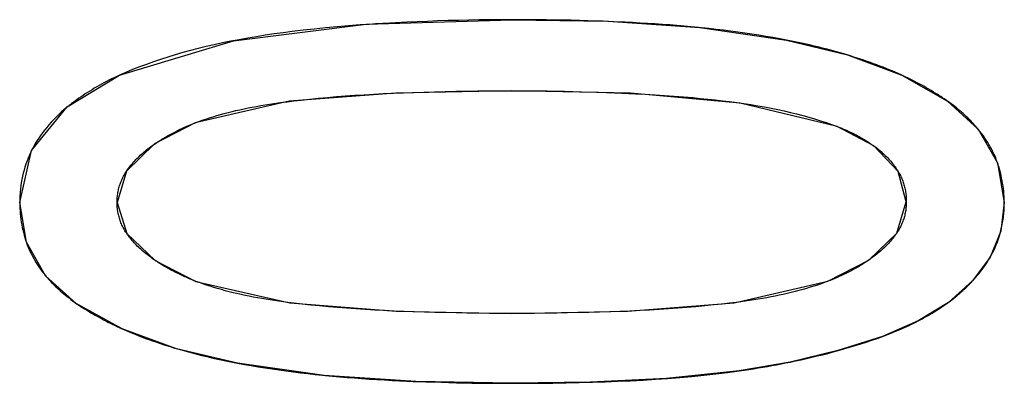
# Model space of a CAD drawing. Header units: millimetres. Extents: x -360 to -91, y -544 to -437.
# Tile 8 of 40: x -183.263 to -181.221, y -511.047 to -510.293. Entities that reach past the tile are written whole.
import ezdxf

# ---------------------------------------------------------------- set-up
doc = ezdxf.new("R2010")
doc.units = ezdxf.units.MM
doc.header["$LTSCALE"] = 16.335
doc.layers.get('0').update_dxf_attribs({"linetype": 'CONTINUOUS'})

msp = doc.modelspace()

# ---------------------------------------------------------------- linework, layer by layer
at = {"color": 7, "linetype": 'Continuous'}
for p, q in [((-182.5384, -510.303), (-182.5573, -510.3043)), ((-182.5257, -510.3022), (-182.5384, -510.303)), ((-182.4958, -510.3004), (-182.5257, -510.3022)), ((-182.0531, -510.2967), (-182.0851, -510.2956)), ((-182.0308, -510.2976), (-182.0531, -510.2967)), ((-181.6728, -510.3355), (-181.5465, -510.3662)), ((-181.5889, -510.3546), (-181.5991, -510.352)), ((-181.5789, -510.3573), (-181.5889, -510.3546)), ((-181.569, -510.36), (-181.5789, -510.3573)), ((-181.5401, -510.3685), (-181.5543, -510.3643)), ((-181.5465, -510.3662), (-181.4341, -510.4082)), ((-183.1647, -510.4742), (-183.0565, -510.4084)), ((-181.4341, -510.4082), (-181.3389, -510.462)), ((-182.2059, -510.4406), (-182.1693, -510.441)), ((-182.1693, -510.441), (-182.1333, -510.4416)), ((-182.1333, -510.4416), (-182.0979, -510.4425)), ((-182.0979, -510.4425), (-182.0632, -510.4435)), ((-182.0144, -510.4454), (-181.9861, -510.4467)), ((-182.7086, -510.4633), (-182.6952, -510.4617)), ((-181.4917, -510.5549), (-181.568, -510.5144)), ((-181.4415, -510.6077), (-181.4917, -510.5549)), ((-181.4245, -510.6706), (-181.4415, -510.6077)), ((-183.0616, -510.6721), (-183.0413, -510.7366)), ((-183.0413, -510.7366), (-182.9824, -510.7924)), ((-182.9824, -510.7924), (-182.8979, -510.8357)), ((-182.6949, -510.8808), (-182.7072, -510.8792)), ((-181.7773, -510.8791), (-181.7913, -510.8809)), ((-183.0508, -510.9342), (-183.1462, -510.8812)), ((-182.9382, -510.9753), (-183.0508, -510.9342)), ((-182.9442, -510.9731), (-182.9307, -510.9771)), ((-182.8117, -511.0052), (-182.9382, -510.9753)), ((-182.9159, -510.9813), (-182.9059, -510.9839)), ((-182.9059, -510.9839), (-182.8958, -510.9866)), ((-182.8958, -510.9866), (-182.8855, -510.9891)), ((-182.4471, -511.0429), (-182.421, -511.0439)), ((-182.421, -511.0439), (-182.3895, -511.0449)), ((-182.3895, -511.0449), (-182.3576, -511.0457)), ((-182.3576, -511.0457), (-182.3254, -511.0463)), ((-182.3254, -511.0463), (-182.2927, -511.0467)), ((-182.2927, -511.0467), (-182.2597, -511.0469)), ((-182.2597, -511.0469), (-182.2144, -511.0469))]:
    msp.add_line(p, q, dxfattribs=at)
for points in [[(-183.0565, -510.4084), (-182.8198, -510.337), (-182.5451, -510.3028), (-182.243, -510.2933)], [(-182.5573, -510.3043), (-182.5814, -510.3061), (-182.6053, -510.3081), (-182.629, -510.3103), (-182.6524, -510.3126), (-182.6756, -510.3151), (-182.6985, -510.3179), (-182.7172, -510.3203), (-182.7358, -510.3229), (-182.7542, -510.3256), (-182.7724, -510.3285), (-182.7903, -510.3315), (-182.8081, -510.3347), (-182.8256, -510.338), (-182.8429, -510.3415), (-182.8599, -510.3452), (-182.8766, -510.3491), (-182.8931, -510.3531), (-182.9093, -510.3573), (-182.9252, -510.3616), (-182.9409, -510.3661), (-182.9563, -510.3708), (-182.9714, -510.3757), (-182.9862, -510.3807), (-183.0008, -510.3859), (-183.0151, -510.3913), (-183.0292, -510.3968), (-183.043, -510.4025), (-183.0565, -510.4084)], [(-182.2655, -510.2934), (-182.2877, -510.2936), (-182.3098, -510.2939), (-182.3318, -510.2943), (-182.3535, -510.2948), (-182.3751, -510.2953), (-182.3966, -510.296), (-182.4179, -510.2968), (-182.439, -510.2976), (-182.4599, -510.2986), (-182.4958, -510.3004)], [(-182.0851, -510.2956), (-182.1021, -510.2951), (-182.1193, -510.2946), (-182.1367, -510.2943), (-182.1541, -510.294), (-182.1717, -510.2937), (-182.1893, -510.2935), (-182.2071, -510.2934), (-182.225, -510.2933), (-182.2655, -510.2934)], [(-182.243, -510.2933), (-182.0434, -510.2965), (-181.8527, -510.3097), (-181.6728, -510.3355)], [(-181.8555, -510.3095), (-181.8704, -510.3081), (-181.8853, -510.3067), (-181.9003, -510.3055), (-181.9153, -510.3043), (-181.9305, -510.3032), (-181.9458, -510.3021), (-181.9611, -510.3011), (-181.9766, -510.3002), (-181.9921, -510.2994), (-182.0078, -510.2986), (-182.0308, -510.2976)], [(-181.6728, -510.3355), (-181.687, -510.3329), (-181.7013, -510.3304), (-181.7157, -510.328), (-181.7302, -510.3257), (-181.7447, -510.3234), (-181.7594, -510.3212), (-181.7741, -510.3192), (-181.789, -510.3172), (-181.8039, -510.3153), (-181.8189, -510.3135), (-181.8339, -510.3118), (-181.8491, -510.3102), (-181.8555, -510.3095)], [(-181.5991, -510.352), (-181.6055, -510.3504), (-181.6121, -510.3488), (-181.6186, -510.3472), (-181.6253, -510.3457), (-181.6319, -510.3442), (-181.6386, -510.3427), (-181.6454, -510.3412), (-181.6521, -510.3397), (-181.659, -510.3383), (-181.6659, -510.3369), (-181.6728, -510.3355)], [(-181.5543, -510.3643), (-181.5592, -510.3628), (-181.569, -510.36)], [(-181.4354, -510.4076), (-181.4415, -510.4049), (-181.4476, -510.4022), (-181.4538, -510.3996), (-181.4601, -510.397), (-181.4664, -510.3944), (-181.4728, -510.3919), (-181.4793, -510.3894), (-181.4858, -510.3869), (-181.4924, -510.3845), (-181.499, -510.3821), (-181.5057, -510.3798), (-181.5125, -510.3775), (-181.5193, -510.3752), (-181.5262, -510.3729), (-181.5331, -510.3707), (-181.5401, -510.3685)], [(-183.0565, -510.4084), (-183.0621, -510.411), (-183.0676, -510.4136), (-183.073, -510.4162), (-183.0783, -510.4189), (-183.0835, -510.4216), (-183.0887, -510.4243), (-183.0938, -510.4271), (-183.0988, -510.4299), (-183.1038, -510.4327), (-183.1087, -510.4355), (-183.1135, -510.4384), (-183.1182, -510.4413), (-183.1228, -510.4442), (-183.1274, -510.4471), (-183.1319, -510.4501), (-183.1363, -510.4531), (-183.1407, -510.4561), (-183.1449, -510.4591), (-183.1491, -510.4622)], [(-181.358, -510.4493), (-181.363, -510.4462), (-181.3679, -510.4432), (-181.373, -510.4401), (-181.378, -510.4371), (-181.3832, -510.4342), (-181.3884, -510.4313), (-181.3937, -510.4284), (-181.399, -510.4255), (-181.4044, -510.4227), (-181.4098, -510.4199), (-181.4153, -510.4172), (-181.4208, -510.4145), (-181.4265, -510.4118), (-181.4321, -510.4091), (-181.4354, -510.4076)], [(-182.243, -510.4404), (-182.4832, -510.4454), (-182.7044, -510.4624), (-182.8992, -510.507)], [(-182.6952, -510.4617), (-182.6799, -510.4599), (-182.6619, -510.4579), (-182.6437, -510.4561), (-182.6253, -510.4544), (-182.6066, -510.4528), (-182.5876, -510.4513), (-182.5684, -510.4499), (-182.5488, -510.4487), (-182.529, -510.4475), (-182.5088, -510.4465), (-182.4883, -510.4456), (-182.4675, -510.4448), (-182.4464, -510.444), (-182.425, -510.4433), (-182.4033, -510.4427), (-182.3813, -510.4422), (-182.359, -510.4417), (-182.3364, -510.4413), (-182.3135, -510.441), (-182.2903, -510.4407), (-182.2668, -510.4405), (-182.243, -510.4404)], [(-182.243, -510.4404), (-182.2244, -510.4405), (-182.2059, -510.4406)], [(-181.568, -510.5144), (-181.7693, -510.4662), (-181.9966, -510.4458), (-182.243, -510.4404)], [(-182.0632, -510.4435), (-182.0302, -510.4448), (-182.0144, -510.4454)], [(-181.9861, -510.4467), (-181.9658, -510.4478), (-181.9457, -510.449), (-181.9259, -510.4503), (-181.9062, -510.4517), (-181.8866, -510.4532), (-181.8673, -510.4549), (-181.8518, -510.4563), (-181.8363, -510.4579), (-181.821, -510.4595), (-181.8059, -510.4613), (-181.7909, -510.4631), (-181.7761, -510.4651), (-181.7614, -510.4672), (-181.747, -510.4694), (-181.7327, -510.4717), (-181.7187, -510.4742), (-181.7048, -510.4768), (-181.6913, -510.4796), (-181.6779, -510.4824), (-181.6648, -510.4855), (-181.652, -510.4886), (-181.6393, -510.4919), (-181.6269, -510.4953), (-181.6147, -510.4989), (-181.6027, -510.5026), (-181.591, -510.5064), (-181.5794, -510.5103), (-181.568, -510.5144)], [(-181.3389, -510.462), (-181.3413, -510.4604), (-181.3436, -510.4588), (-181.346, -510.4572), (-181.3484, -510.4556), (-181.3508, -510.454), (-181.3532, -510.4524), (-181.3556, -510.4509), (-181.358, -510.4493)], [(-183.1491, -510.4622), (-183.1508, -510.4634), (-183.1525, -510.4647), (-183.1541, -510.4659), (-183.1557, -510.4672), (-183.1574, -510.4684), (-183.159, -510.4697), (-183.1606, -510.471), (-183.1621, -510.4723), (-183.1637, -510.4735)], [(-182.8992, -510.507), (-182.8921, -510.5044), (-182.8848, -510.5018), (-182.8775, -510.4993), (-182.87, -510.4969), (-182.8624, -510.4945), (-182.8548, -510.4922), (-182.847, -510.4899), (-182.8391, -510.4878), (-182.8312, -510.4856), (-182.8231, -510.4836), (-182.8149, -510.4816), (-182.8066, -510.4798), (-182.7982, -510.4779), (-182.7896, -510.4762), (-182.781, -510.4745), (-182.7723, -510.4729), (-182.7635, -510.4714), (-182.7546, -510.4699), (-182.7455, -510.4685), (-182.7364, -510.4671), (-182.7273, -510.4658), (-182.718, -510.4645), (-182.7086, -510.4633)], [(-181.3389, -510.462), (-181.2753, -510.52), (-181.2356, -510.5899), (-181.2212, -510.6721)], [(-181.2767, -510.5187), (-181.2794, -510.5155), (-181.2821, -510.5124), (-181.285, -510.5093), (-181.2879, -510.5062), (-181.2908, -510.5031), (-181.2938, -510.5), (-181.2969, -510.497), (-181.3001, -510.4939), (-181.3033, -510.4909), (-181.3065, -510.4879), (-181.3099, -510.485), (-181.3133, -510.482), (-181.3168, -510.4791), (-181.3203, -510.4762), (-181.3239, -510.4733), (-181.3276, -510.4705), (-181.3313, -510.4676), (-181.3351, -510.4648), (-181.3389, -510.462)], [(-183.1637, -510.4735), (-183.1677, -510.4768), (-183.1716, -510.4802), (-183.1773, -510.4852), (-183.1827, -510.4902), (-183.188, -510.4954), (-183.1931, -510.5006), (-183.1981, -510.5058), (-183.2028, -510.5112), (-183.2074, -510.5165), (-183.2118, -510.522), (-183.216, -510.5275), (-183.2201, -510.5331), (-183.2239, -510.5387), (-183.2276, -510.5444), (-183.2311, -510.5502), (-183.2344, -510.556), (-183.2376, -510.5619), (-183.2405, -510.5679), (-183.2433, -510.5739), (-183.2459, -510.58), (-183.2483, -510.5861), (-183.2506, -510.5924), (-183.2526, -510.5987), (-183.2545, -510.605), (-183.2562, -510.6114), (-183.2578, -510.6179), (-183.2591, -510.6245), (-183.2603, -510.6311), (-183.2613, -510.6378), (-183.2621, -510.6445), (-183.2627, -510.6513), (-183.2631, -510.6582), (-183.2634, -510.6651), (-183.2635, -510.6721)], [(-183.2635, -510.6721), (-183.2389, -510.5646), (-183.1647, -510.4742)], [(-182.8992, -510.507), (-182.9837, -510.5509), (-183.042, -510.6073), (-183.0616, -510.6721)], [(-182.9833, -510.5506), (-182.9797, -510.5482), (-182.9761, -510.5458), (-182.9724, -510.5435), (-182.9686, -510.5411), (-182.9648, -510.5388), (-182.9609, -510.5365), (-182.9569, -510.5343), (-182.9529, -510.532), (-182.9488, -510.5298), (-182.9447, -510.5276), (-182.9405, -510.5255), (-182.9362, -510.5233), (-182.9318, -510.5212), (-182.9274, -510.5191), (-182.9228, -510.517), (-182.9183, -510.515), (-182.9136, -510.5129), (-182.9089, -510.5109), (-182.9041, -510.509), (-182.8992, -510.507)], [(-181.568, -510.5144), (-181.566, -510.5151), (-181.5641, -510.5159), (-181.5621, -510.5167), (-181.5602, -510.5175), (-181.5583, -510.5183), (-181.5563, -510.5192), (-181.5545, -510.52), (-181.5526, -510.5208), (-181.5507, -510.5216), (-181.5488, -510.5224)], [(-181.5488, -510.5224), (-181.5454, -510.524), (-181.542, -510.5256), (-181.5386, -510.5272), (-181.5353, -510.5288), (-181.5321, -510.5305), (-181.5288, -510.5322), (-181.5257, -510.5338), (-181.5225, -510.5355), (-181.5195, -510.5373), (-181.5164, -510.539), (-181.5134, -510.5408), (-181.5105, -510.5425), (-181.5076, -510.5443), (-181.5047, -510.5461), (-181.5019, -510.548), (-181.4992, -510.5498), (-181.4964, -510.5517), (-181.4938, -510.5536), (-181.4911, -510.5555)], [(-181.2212, -510.6721), (-181.2214, -510.6662), (-181.2216, -510.6603), (-181.222, -510.6545), (-181.2225, -510.6487), (-181.2231, -510.6431), (-181.2239, -510.6374), (-181.2247, -510.6319), (-181.2256, -510.6263), (-181.2267, -510.6209), (-181.2279, -510.6155), (-181.2291, -510.6102), (-181.2305, -510.605), (-181.232, -510.5998), (-181.2336, -510.5947), (-181.2353, -510.5897), (-181.2371, -510.5848), (-181.2391, -510.5799), (-181.2411, -510.5751), (-181.2433, -510.5703), (-181.2455, -510.5657), (-181.2479, -510.561), (-181.2504, -510.5565), (-181.253, -510.5519), (-181.2557, -510.5475), (-181.2585, -510.543), (-181.2615, -510.5387), (-181.2645, -510.5343), (-181.2677, -510.53), (-181.271, -510.5258), (-181.2744, -510.5215), (-181.2767, -510.5187)], [(-183.0419, -510.6072), (-183.0402, -510.6048), (-183.0385, -510.6023), (-183.0368, -510.5999), (-183.0349, -510.5975), (-183.033, -510.5951), (-183.0311, -510.5928), (-183.0291, -510.5904), (-183.027, -510.5881), (-183.0249, -510.5857), (-183.0227, -510.5834), (-183.0204, -510.5811), (-183.0181, -510.5788), (-183.0157, -510.5766), (-183.0133, -510.5743), (-183.0108, -510.5721), (-183.0083, -510.5699), (-183.0057, -510.5676), (-183.0031, -510.5655), (-183.0004, -510.5633), (-182.9976, -510.5611), (-182.9948, -510.559), (-182.992, -510.5569), (-182.9891, -510.5548), (-182.9862, -510.5527), (-182.9833, -510.5506)], [(-181.4911, -510.5555), (-181.4898, -510.5564), (-181.4871, -510.5585), (-181.4845, -510.5605), (-181.4819, -510.5626), (-181.4794, -510.5647), (-181.4769, -510.5668), (-181.4745, -510.5689), (-181.4721, -510.5711), (-181.4697, -510.5732), (-181.4675, -510.5754), (-181.4652, -510.5776), (-181.4631, -510.5799), (-181.461, -510.5821), (-181.4589, -510.5844), (-181.4569, -510.5866), (-181.4549, -510.5889), (-181.453, -510.5912), (-181.4512, -510.5935), (-181.4494, -510.5959), (-181.4477, -510.5982), (-181.4461, -510.6006), (-181.4445, -510.603), (-181.4429, -510.6054), (-181.4415, -510.6078)], [(-183.0616, -510.6721), (-183.0616, -510.6695), (-183.0615, -510.667), (-183.0613, -510.6644), (-183.0611, -510.6618), (-183.0609, -510.6593), (-183.0606, -510.6568), (-183.0602, -510.6542), (-183.0598, -510.6517), (-183.0594, -510.6492), (-183.0588, -510.6467), (-183.0583, -510.6443), (-183.0576, -510.6418), (-183.0569, -510.6394), (-183.0562, -510.6369), (-183.0554, -510.6345), (-183.0545, -510.6321), (-183.0536, -510.6297), (-183.0526, -510.6273), (-183.0516, -510.6249), (-183.0505, -510.6225), (-183.0494, -510.6201), (-183.0481, -510.6178), (-183.0469, -510.6155), (-183.0455, -510.6131), (-183.0442, -510.6108), (-183.0427, -510.6085), (-183.0419, -510.6072)], [(-181.4415, -510.6078), (-181.4405, -510.6095), (-181.4392, -510.6118), (-181.4379, -510.6141), (-181.4367, -510.6164), (-181.4356, -510.6187), (-181.4345, -510.6211), (-181.4335, -510.6234), (-181.4326, -510.6258), (-181.4316, -510.6282), (-181.4308, -510.6306), (-181.43, -510.633), (-181.4293, -510.6354), (-181.4286, -510.6378), (-181.4279, -510.6403), (-181.4273, -510.6427), (-181.4268, -510.6452), (-181.4263, -510.6477), (-181.4259, -510.6501), (-181.4256, -510.6527), (-181.4252, -510.6552), (-181.425, -510.6577), (-181.4248, -510.6602), (-181.4246, -510.6628), (-181.4245, -510.6654), (-181.4245, -510.668), (-181.4245, -510.6706)], [(-183.1462, -510.8812), (-183.2097, -510.8242), (-183.2492, -510.7547), (-183.2635, -510.6721)], [(-183.2635, -510.6721), (-183.2633, -510.6781), (-183.2631, -510.6841), (-183.2627, -510.6899), (-183.2622, -510.6957), (-183.2616, -510.7015), (-183.2609, -510.7071), (-183.2601, -510.7127), (-183.2591, -510.7182), (-183.2581, -510.7237), (-183.2569, -510.7291), (-183.2557, -510.7344), (-183.2543, -510.7397), (-183.2528, -510.7448), (-183.2512, -510.7499), (-183.2495, -510.7549), (-183.2477, -510.7599), (-183.2458, -510.7648), (-183.2437, -510.7696), (-183.2416, -510.7743), (-183.2393, -510.779), (-183.237, -510.7836), (-183.2345, -510.7881), (-183.2319, -510.7926), (-183.2292, -510.797), (-183.2264, -510.8014), (-183.2235, -510.8058), (-183.2204, -510.8101), (-183.2173, -510.8143), (-183.214, -510.8185), (-183.2106, -510.8227), (-183.2084, -510.8254)], [(-183.0414, -510.7365), (-183.0422, -510.7352), (-183.0437, -510.7329), (-183.0451, -510.7306), (-183.0465, -510.7283), (-183.0478, -510.726), (-183.049, -510.7237), (-183.0502, -510.7213), (-183.0513, -510.719), (-183.0524, -510.7166), (-183.0534, -510.7142), (-183.0543, -510.7118), (-183.0552, -510.7094), (-183.056, -510.707), (-183.0568, -510.7046), (-183.0575, -510.7022), (-183.0581, -510.6997), (-183.0587, -510.6973), (-183.0593, -510.6948), (-183.0597, -510.6924), (-183.0602, -510.6899), (-183.0605, -510.6874), (-183.0609, -510.6849), (-183.0611, -510.6823), (-183.0613, -510.6798), (-183.0615, -510.6773), (-183.0615, -510.6747), (-183.0616, -510.6721)], [(-181.5871, -510.8355), (-181.5025, -510.7918), (-181.4442, -510.7354), (-181.4245, -510.6706)], [(-181.4245, -510.6706), (-181.4245, -510.6731), (-181.4246, -510.6757), (-181.4247, -510.6783), (-181.4249, -510.6809), (-181.4252, -510.6834), (-181.4255, -510.6859), (-181.4258, -510.6885), (-181.4262, -510.691), (-181.4267, -510.6935), (-181.4272, -510.696), (-181.4278, -510.6984), (-181.4285, -510.7009), (-181.4292, -510.7034), (-181.4299, -510.7058), (-181.4307, -510.7082), (-181.4316, -510.7106), (-181.4325, -510.7131), (-181.4335, -510.7155), (-181.4345, -510.7178), (-181.4356, -510.7202), (-181.4368, -510.7226), (-181.438, -510.7249), (-181.4393, -510.7273), (-181.4406, -510.7296), (-181.442, -510.7319), (-181.4434, -510.7342), (-181.4443, -510.7355)], [(-181.2212, -510.6721), (-181.2286, -510.7318), (-181.2506, -510.7856), (-181.287, -510.8348)], [(-181.2285, -510.7312), (-181.2282, -510.73), (-181.2274, -510.7268), (-181.2267, -510.7235), (-181.226, -510.7202), (-181.2254, -510.7169), (-181.2248, -510.7136), (-181.2242, -510.7102), (-181.2237, -510.7068), (-181.2232, -510.7034), (-181.2228, -510.7), (-181.2224, -510.6966), (-181.2221, -510.6931), (-181.2218, -510.6897), (-181.2216, -510.6862), (-181.2214, -510.6827), (-181.2213, -510.6792), (-181.2212, -510.6757), (-181.2212, -510.6721)], [(-181.4443, -510.7355), (-181.4459, -510.738), (-181.4476, -510.7404), (-181.4494, -510.7428), (-181.4512, -510.7452), (-181.4531, -510.7476), (-181.4551, -510.7499), (-181.4571, -510.7523), (-181.4592, -510.7546), (-181.4613, -510.757), (-181.4635, -510.7593), (-181.4658, -510.7616), (-181.4681, -510.7639), (-181.4705, -510.7661), (-181.4729, -510.7684), (-181.4754, -510.7706), (-181.4779, -510.7728), (-181.4805, -510.775), (-181.4832, -510.7772), (-181.4859, -510.7794), (-181.4886, -510.7816), (-181.4914, -510.7837), (-181.4942, -510.7858), (-181.4971, -510.7879), (-181.5, -510.79), (-181.5029, -510.792)], [(-181.287, -510.8348), (-181.2835, -510.8309), (-181.28, -510.827), (-181.2767, -510.823), (-181.2735, -510.8191), (-181.2704, -510.8151), (-181.2674, -510.8112), (-181.2645, -510.8072), (-181.2617, -510.8032), (-181.2589, -510.7992), (-181.2563, -510.7952), (-181.2538, -510.7912), (-181.2514, -510.7872), (-181.2491, -510.7832), (-181.247, -510.7793), (-181.245, -510.7754), (-181.243, -510.7714), (-181.2412, -510.7675), (-181.2394, -510.7635), (-181.2378, -510.7596), (-181.2362, -510.7556), (-181.2347, -510.7516), (-181.2333, -510.7476), (-181.232, -510.7435), (-181.2308, -510.7395), (-181.2296, -510.7354), (-181.2285, -510.7312)], [(-182.9827, -510.7921), (-182.9848, -510.7907), (-182.9877, -510.7886), (-182.9906, -510.7865), (-182.9935, -510.7844), (-182.9963, -510.7823), (-182.9991, -510.7802), (-183.0018, -510.778), (-183.0045, -510.7758), (-183.0071, -510.7736), (-183.0097, -510.7714), (-183.0122, -510.7692), (-183.0147, -510.7669), (-183.0171, -510.7647), (-183.0195, -510.7624), (-183.0218, -510.7601), (-183.024, -510.7578), (-183.0262, -510.7555), (-183.0283, -510.7532), (-183.0304, -510.7508), (-183.0324, -510.7485), (-183.0343, -510.7461), (-183.0362, -510.7437), (-183.038, -510.7413), (-183.0397, -510.7389), (-183.0414, -510.7365)], [(-182.9347, -510.8196), (-182.938, -510.818), (-182.9412, -510.8164), (-182.9444, -510.8148), (-182.9476, -510.8131), (-182.9507, -510.8114), (-182.9538, -510.8098), (-182.9569, -510.8081), (-182.9599, -510.8064), (-182.9629, -510.8046), (-182.9658, -510.8029), (-182.9687, -510.8011), (-182.9716, -510.7993), (-182.9744, -510.7976), (-182.9772, -510.7958), (-182.98, -510.7939), (-182.9827, -510.7921)], [(-181.5029, -510.792), (-181.5065, -510.7944), (-181.5101, -510.7968), (-181.5138, -510.7991), (-181.5176, -510.8015), (-181.5214, -510.8038), (-181.5253, -510.8061), (-181.5293, -510.8083), (-181.5333, -510.8106), (-181.5374, -510.8128), (-181.5416, -510.815), (-181.5458, -510.8171), (-181.5501, -510.8193), (-181.5545, -510.8214), (-181.5589, -510.8235), (-181.5634, -510.8255), (-181.568, -510.8276), (-181.5727, -510.8296), (-181.5774, -510.8316), (-181.5822, -510.8336), (-181.5871, -510.8355)], [(-183.2084, -510.8254), (-183.2057, -510.8285), (-183.2029, -510.8316), (-183.2001, -510.8347), (-183.1972, -510.8378), (-183.1943, -510.8408), (-183.1913, -510.8439), (-183.1882, -510.8469), (-183.185, -510.8499), (-183.1818, -510.8528), (-183.1786, -510.8558), (-183.1752, -510.8587), (-183.1718, -510.8616), (-183.1683, -510.8645), (-183.1648, -510.8673), (-183.1612, -510.8701), (-183.1575, -510.8729), (-183.1538, -510.8757), (-183.15, -510.8785), (-183.1462, -510.8812)], [(-182.8979, -510.8357), (-182.9009, -510.8345), (-182.9038, -510.8333), (-182.9068, -510.8321), (-182.9097, -510.8309), (-182.9126, -510.8297), (-182.9154, -510.8285), (-182.9183, -510.8272), (-182.9211, -510.826), (-182.9238, -510.8247), (-182.9266, -510.8235), (-182.9293, -510.8222), (-182.932, -510.8209), (-182.9347, -510.8196)], [(-182.7072, -510.8792), (-182.7165, -510.878), (-182.7257, -510.8768), (-182.7348, -510.8755), (-182.7438, -510.8741), (-182.7527, -510.8727), (-182.7615, -510.8713), (-182.7703, -510.8697), (-182.779, -510.8681), (-182.7875, -510.8665), (-182.796, -510.8648), (-182.8044, -510.863), (-182.8128, -510.8611), (-182.821, -510.8591), (-182.8292, -510.8571), (-182.8372, -510.855), (-182.8451, -510.8528), (-182.853, -510.8505), (-182.8607, -510.8482), (-182.8683, -510.8458), (-182.8759, -510.8434), (-182.8833, -510.8409), (-182.8906, -510.8383), (-182.8979, -510.8357)], [(-182.8979, -510.8357), (-182.7033, -510.8801), (-182.4826, -510.8972), (-182.243, -510.9023)], [(-182.243, -510.9023), (-182.0028, -510.8972), (-181.7817, -510.8801), (-181.5871, -510.8355)], [(-181.5871, -510.8355), (-181.5942, -510.8381), (-181.6014, -510.8407), (-181.6088, -510.8432), (-181.6162, -510.8456), (-181.6238, -510.848), (-181.6314, -510.8503), (-181.6392, -510.8525), (-181.6471, -510.8547), (-181.655, -510.8568), (-181.6631, -510.8589), (-181.6713, -510.8608), (-181.6796, -510.8627), (-181.688, -510.8645), (-181.6965, -510.8663), (-181.7051, -510.8679), (-181.7138, -510.8695), (-181.7226, -510.8711), (-181.7315, -510.8726), (-181.7405, -510.874), (-181.7496, -510.8753), (-181.7587, -510.8767), (-181.768, -510.8779), (-181.7773, -510.8791)], [(-181.287, -510.8348), (-181.3372, -510.8791), (-181.4001, -510.9176), (-181.4739, -510.9498)], [(-181.3371, -510.879), (-181.3336, -510.8764), (-181.3301, -510.8738), (-181.3267, -510.8711), (-181.3233, -510.8684), (-181.32, -510.8658), (-181.3168, -510.8631), (-181.3136, -510.8603), (-181.3104, -510.8576), (-181.3073, -510.8548), (-181.3043, -510.852), (-181.3012, -510.8492), (-181.2983, -510.8464), (-181.2954, -510.8435), (-181.2925, -510.8407), (-181.2897, -510.8378), (-181.287, -510.8348)], [(-181.4, -510.9176), (-181.3957, -510.9153), (-181.3915, -510.9131), (-181.3873, -510.9108), (-181.3831, -510.9085), (-181.379, -510.9061), (-181.375, -510.9038), (-181.371, -510.9014), (-181.367, -510.899), (-181.3631, -510.8966), (-181.3592, -510.8941), (-181.3554, -510.8917), (-181.3516, -510.8892), (-181.3479, -510.8866), (-181.3443, -510.8841), (-181.3406, -510.8815), (-181.3371, -510.879)], [(-183.1462, -510.8812), (-183.1428, -510.8835), (-183.1393, -510.8858), (-183.1358, -510.8881), (-183.1323, -510.8903), (-183.1288, -510.8926), (-183.1252, -510.8948), (-183.1216, -510.897), (-183.118, -510.8992), (-183.1143, -510.9014), (-183.1106, -510.9035), (-183.1069, -510.9057)], [(-182.243, -510.9023), (-182.2666, -510.9022), (-182.29, -510.902), (-182.313, -510.9017), (-182.3357, -510.9014), (-182.3581, -510.901), (-182.3803, -510.9005), (-182.4021, -510.9), (-182.4237, -510.8994), (-182.445, -510.8987), (-182.4659, -510.8979), (-182.4866, -510.8971), (-182.507, -510.8962), (-182.527, -510.8951), (-182.5468, -510.894), (-182.5663, -510.8927), (-182.5854, -510.8914), (-182.6043, -510.8899), (-182.623, -510.8883), (-182.6414, -510.8866), (-182.6595, -510.8847), (-182.6775, -510.8828), (-182.6949, -510.8808)], [(-181.7913, -510.8809), (-181.8062, -510.8826), (-181.8242, -510.8846), (-181.8423, -510.8864), (-181.8608, -510.8882), (-181.8795, -510.8898), (-181.8984, -510.8913), (-181.9177, -510.8927), (-181.9372, -510.8939), (-181.9571, -510.8951), (-181.9773, -510.8961), (-181.9978, -510.8971), (-182.0186, -510.8979), (-182.0397, -510.8987), (-182.0611, -510.8993), (-182.0828, -510.9), (-182.1048, -510.9005), (-182.1271, -510.901), (-182.1497, -510.9014), (-182.1726, -510.9017), (-182.1958, -510.902), (-182.2192, -510.9022), (-182.243, -510.9023)], [(-183.1069, -510.9057), (-183.1026, -510.9081), (-183.0983, -510.9105), (-183.0939, -510.9129), (-183.0895, -510.9152), (-183.085, -510.9176), (-183.0805, -510.9199), (-183.076, -510.9222), (-183.0714, -510.9244), (-183.0668, -510.9267), (-183.0621, -510.9289), (-183.0574, -510.931), (-183.0527, -510.9332), (-183.0494, -510.9347)], [(-181.4739, -510.9498), (-181.4686, -510.9478), (-181.4634, -510.9458), (-181.4582, -510.9438), (-181.4531, -510.9418), (-181.448, -510.9397), (-181.443, -510.9376), (-181.438, -510.9355), (-181.4331, -510.9333), (-181.4282, -510.9312), (-181.4234, -510.929), (-181.4186, -510.9268), (-181.4139, -510.9245), (-181.4092, -510.9222), (-181.4046, -510.9199), (-181.4, -510.9176)], [(-183.0494, -510.9347), (-183.0429, -510.9375), (-183.0363, -510.9403), (-183.0297, -510.9431), (-183.0229, -510.9458), (-183.0161, -510.9485), (-183.0093, -510.9512), (-183.0023, -510.9538), (-182.9953, -510.9563), (-182.9882, -510.9588), (-182.981, -510.9613), (-182.9738, -510.9638), (-182.9665, -510.9662), (-182.9592, -510.9685), (-182.9517, -510.9708), (-182.9442, -510.9731)], [(-181.4739, -510.9498), (-181.5664, -510.9792), (-181.6657, -511.0028), (-181.771, -511.0211)], [(-181.6656, -511.0028), (-181.6542, -511.0005), (-181.6428, -510.998), (-181.6315, -510.9955), (-181.6203, -510.9929), (-181.6092, -510.9903), (-181.5982, -510.9876), (-181.5873, -510.9848), (-181.5764, -510.982), (-181.5657, -510.9791), (-181.5538, -510.9757), (-181.5421, -510.9723), (-181.5304, -510.9688), (-181.5189, -510.9651), (-181.5075, -510.9614), (-181.4962, -510.9576), (-181.485, -510.9538), (-181.4739, -510.9498)], [(-182.9307, -510.9771), (-182.9258, -510.9785), (-182.9159, -510.9813)], [(-182.8855, -510.9891), (-182.879, -510.9907), (-182.8725, -510.9923), (-182.8659, -510.9938), (-182.8593, -510.9953), (-182.8526, -510.9968), (-182.8459, -510.9983), (-182.8392, -510.9997), (-182.8324, -511.0011), (-182.8255, -511.0025), (-182.8187, -511.0039), (-182.8117, -511.0052)], [(-182.243, -511.0469), (-182.442, -511.0435), (-182.6322, -511.0304), (-182.8117, -511.0052)], [(-182.8117, -511.0052), (-182.7975, -511.0077), (-182.7832, -511.0101), (-182.7689, -511.0125), (-182.7544, -511.0148), (-182.7399, -511.017), (-182.7252, -511.0191), (-182.7105, -511.0211), (-182.6957, -511.0231), (-182.6808, -511.0249), (-182.6658, -511.0267), (-182.6508, -511.0284), (-182.6357, -511.03), (-182.6297, -511.0306)], [(-181.771, -511.0211), (-181.9219, -511.0367), (-182.0795, -511.0446), (-182.243, -511.0469)], [(-182.2144, -511.0469), (-182.186, -511.0467), (-182.1579, -511.0464), (-182.1302, -511.0459), (-182.1028, -511.0453), (-182.0757, -511.0445), (-182.049, -511.0437), (-182.0225, -511.0427), (-181.9964, -511.0415), (-181.9705, -511.0401), (-181.9449, -511.0386), (-181.9195, -511.0368), (-181.8942, -511.0348), (-181.8692, -511.0325), (-181.8443, -511.03), (-181.8196, -511.0273), (-181.7952, -511.0243), (-181.771, -511.0211)], [(-181.771, -511.0211), (-181.7611, -511.0197), (-181.7513, -511.0182), (-181.7416, -511.0166), (-181.7319, -511.0151), (-181.7222, -511.0134), (-181.7126, -511.0118), (-181.7031, -511.0101), (-181.6937, -511.0083), (-181.6843, -511.0065), (-181.6749, -511.0047), (-181.6656, -511.0028)], [(-182.6297, -511.0306), (-182.6146, -511.032), (-182.5995, -511.0334), (-182.5843, -511.0347), (-182.569, -511.0359), (-182.5537, -511.037), (-182.5382, -511.038), (-182.5227, -511.039), (-182.507, -511.0399), (-182.4912, -511.0408), (-182.4754, -511.0416), (-182.4471, -511.0429)]]:
    msp.add_lwpolyline(points, dxfattribs=at)

doc.saveas('drawing.dxf')
